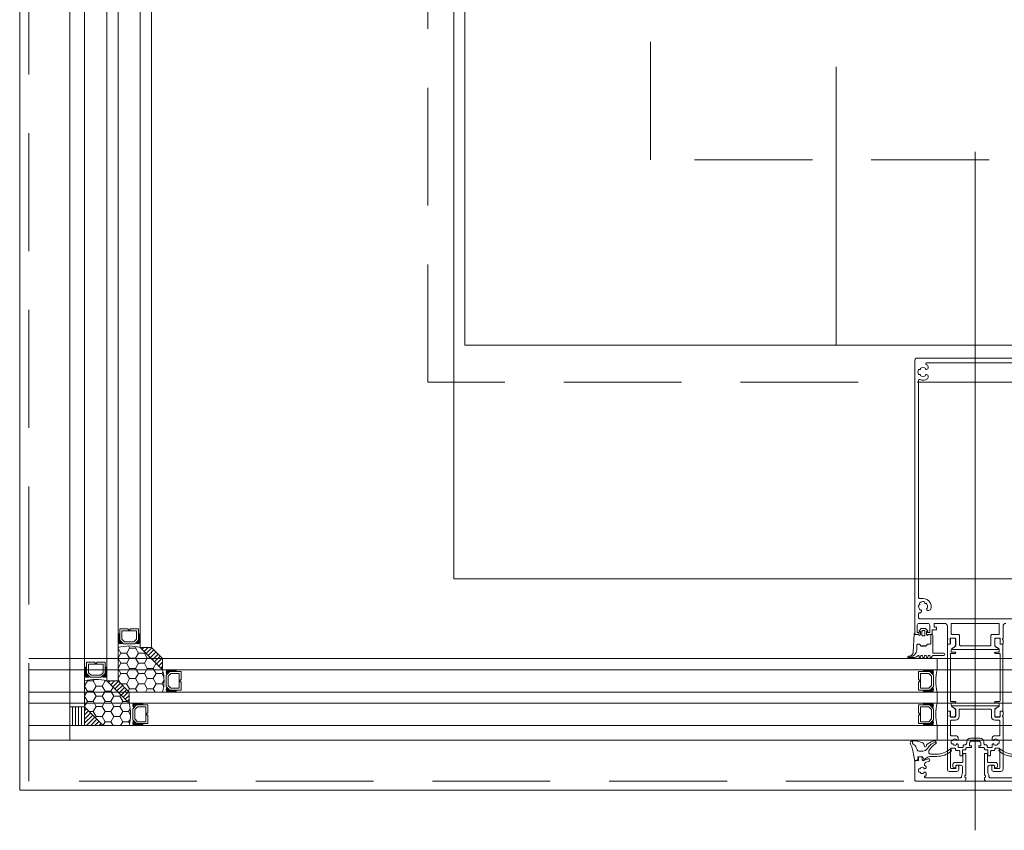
# Model space of a CAD drawing. Header units: millimetres. Extents: x 144573 to 336993, y 74252 to 247042.
# Tile 1 of 256: x 146721 to 147252, y 174594 to 175031. Entities that reach past the tile are written whole.
import ezdxf

# ---------------------------------------------------------------- set-up
doc = ezdxf.new("R2010")
doc.units = ezdxf.units.MM
doc.linetypes.add('CK_Čerchovaná 50', pattern=[6, 3, -1.5, 0, -1.5])
doc.linetypes.add('ČÁRKOVANÁ', pattern=[19.05, 12.7, -6.35])
doc.layers.add('FASÁDA DETAILNÍ', color=255, linetype='Continuous', lineweight=0)
doc.layers.add('TENKA', color=255, linetype='Continuous', lineweight=0)
pattern_1 = [(225, (189137.853, 122695.2166), (1.122532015, -1.122532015), [])]

# ---------------------------------------------------------------- blocks, each defined once
blk = doc.blocks.new('433270')
blk.add_lwpolyline([(1, 0, 0.414364), (0, -1), (0, -1.4, 0.255924), (0.23, -1.83, -0.547723), (0.23, -3.17, 0.255924), (0, -3.6), (0, -14.6, 0.414214), (0.3, -14.9), (1.2, -14.9, 0.414214), (1.7, -14.4), (1.7, -10.3, -0.414214), (2, -10), (6, -10, 0.414248), (7, -9), (7, -7.7, 0.414179), (6.5, -7.2), (5.7, -7.2, 0.414232), (5.4, -7.5), (5.4, -8.2, -0.414198), (5.1, -8.5), (2.8, -8.5, -0.414204), (1.8, -7.5), (1.8, -4.49, -0.147432), (1.97, -3.94, 0.147461), (2.4, -2.5), (2.4, -2.3, -0.414214), (2.9, -1.8), (21.87, -1.8, -0.668178), (22.22, -2.65), (22.16, -2.72, 1), (21.59, -3.29), (21.52, -3.35, 0.198912), (21.38, -3.71), (21.38, -4.05, 0.414214), (22.08, -4.75), (22.38, -4.75, 0.576988), (22.64, -4.3, -0.311246), (24.56, -4.3, 0.576988), (24.82, -4.75), (25.3, -4.75, -0.260065), (25.3, -6.65), (24.82, -6.65, 0.576988), (24.56, -7.1, -0.311246), (22.64, -7.1, 0.576988), (22.38, -6.65), (22.08, -6.65, 0.414214), (21.38, -7.35), (21.38, -7.61, 0.267949), (21.63, -8.04), (21.89, -8.2, -0.637047), (21.73, -10), (19.83, -10.7, 0.315299), (19.5, -11.17), (19.5, -11.49, 0.520567), (20.17, -11.96), (22.83, -10.99, -0.520567), (23.5, -11.46), (23.5, -12.5, 0.414062), (24, -13), (25, -13, 0.414186), (25.5, -12.5), (25.5, -11.5, -0.414182), (26, -11), (27, -11, 0.414214), (27.5, -10.5), (27.5, -0.5, 0.414214), (27, 0), (1, 0)], format="xyb", close=True)
blk = doc.blocks.new('284325')
for points in [[(0.84, -5.23, -0.560316), (0.94, -4.73), (1.94, -4.36, 0.3153), (2.14, -4.08), (2.14, -1.89, 0.451558), (1.8, -1.59), (0.9, -1.7, -0.399586), (0.57, -1.46), (0.3, -0.07, -0.415977), (0.53, 0.29, 0.024107), (6.15, 1.24, 0.076636), (8.99, 2.34, -0.577615), (10.79, 1.3), (10.02, 1.37, 0.283171), (9.08, 0.9, -0.168429), (7.07, -0.74), (5.9, -1.16, 0.315302), (5.24, -2.1), (5.24, -4.21, 0.269719), (6.76, -6.82, -0.194797), (10.18, -11.53, -0.342663), (9.17, -11.17, 0.119207), (5.43, -7.59, 0.578571), (3.63, -8.62), (3.63, -11.77, 0.176415), (6.16, -18.72, -1), (5.24, -19.49, -0.176415), (2.43, -11.77), (2.43, -8.89, 0.208286), (0.84, -5.23)], [(8.95, -6.65), (10.32, -8.78, -0.134555), (10.79, -10.63, -0.339795), (10.19, -11.53, 0.194788), (6.76, -6.81, -0.269736), (5.25, -4.21), (5.25, -2.1, -0.315302), (5.9, -1.17), (7.07, -0.74, 0.168429), (9.09, 0.89, -0.283167), (10.01, 1.36), (10.79, 1.29), (10.79, -0.74, -0.070852), (10.71, -1.3), (9.95, -3.93, -0.241839), (9.08, -4.83), (7.93, -5.22, 0.836024), (8.08, -6.19), (8.11, -6.19, -0.255349), (8.95, -6.65)]]:
    blk.add_lwpolyline(points, format="xyb", close=True)
blk = doc.blocks.new('284336')
for points in [[(-0.7, -9.6), (-10, -9.6, 0.414511), (-10.51, -10.11), (-10.51, -15.51, -1), (-11.69, -15.51), (-11.69, -9.6), (-12.69, -8.95, -0.668884), (-12.6, -8.23), (-11.99, -8.01, 0.766384), (-11.99, -7.21), (-12.6, -6.99, -0.76831), (-12.6, -6.23), (-11.99, -6.01, 0.766384), (-11.99, -5.21), (-12.6, -4.99, -0.76831), (-12.6, -4.23), (-11.99, -4.01, 0.766384), (-11.99, -3.21), (-12.6, -2.99, -0.877523), (-12.5, -2.22), (-12.1, -2.22, 0.698129), (-11.83, -1.5, -0.220231), (-12.89, 0.78), (-12.89, 3.45, -0.157143), (-12.82, 3.68), (-12.69, 3.42, -0.067482), (-12.48, 2.53, 0.393136), (-8.66, -1.02), (-6.1, -1.02, -0.414214), (-5.61, -1.51), (-5.61, -2.22, -0.267949), (-5.85, -2.65), (-6.35, -2.93, 0.267949), (-6.61, -3.38), (-6.61, -5.84, 0.267949), (-6.35, -6.29), (-5.85, -6.57, -0.267949), (-5.61, -7), (-5.61, -8.11, 0.414215), (-5.1, -8.62), (-0.41, -8.62), (-0.41, -9.31, -0.414212), (-0.7, -9.6)], [(-0.41, 0), (-0.41, -2, 0.990243), (-0.4, -3.02), (0.9, -3.02, 0.414214), (1.21, -2.71), (1.21, -2.61, -0.668123), (1.71, -2.4), (2.75, -3.45, -0.199004), (2.89, -3.79), (2.89, -5.43, -0.199038), (2.75, -5.77), (1.71, -6.82, -0.668191), (1.21, -6.61), (1.21, -6.51, 0.414214), (0.9, -6.2), (-0.4, -6.2, 0.990269), (-0.41, -7.22), (-0.41, -8.6), (-5.1, -8.6, -0.414215), (-5.59, -8.11), (-5.59, -7, 0.267949), (-5.84, -6.56), (-6.34, -6.27, -0.267949), (-6.59, -5.84), (-6.59, -3.38, -0.267949), (-6.34, -2.95), (-5.84, -2.66, 0.267949), (-5.59, -2.22), (-5.59, -1.51, 0.414214), (-6.1, -1), (-8.66, -1, -0.393156), (-12.46, 2.53, 0.067572), (-12.67, 3.43), (-12.8, 3.7, -0.637545), (-12.12, 3.53), (-11.92, 2.53, 0.344315), (-10.06, 0.91), (0, 0.38, -0.406913), (0.39, 0), (-0.41, 0)], [(1.7, -4.31, 0.414235), (1.2, -3.81), (-0.7, -3.81, 0.414214), (-1.2, -4.31), (-1.2, -4.91, 0.414214), (-0.7, -5.41), (1.2, -5.41, 0.414235), (1.7, -4.91), (1.7, -4.31)]]:
    blk.add_lwpolyline(points, format="xyb", close=True)

msp = doc.modelspace()

# ---------------------------------------------------------------- hatches: boundary and pattern name
at = {"layer": 'FASÁDA DETAILNÍ'}
h = msp.add_hatch(dxfattribs=at)
h.set_pattern_fill('HONEY', color=256, angle=180)
h.set_pattern_definition([(180, (189155.8536, 122677.2166), (-4.7625, -2.74963), [3.175, -6.35]), (300, (189155.8536, 122677.2166), (4.76249943, -2.74963099), [3.175, -6.35]), (240, (189155.8536, 122677.2166), (-5.7e-07, -5.49926099), [-6.35, 3.175])])
edge = h.paths.add_edge_path()
edge.add_line((146780.479, 174668.259), (146774.479, 174674.259))
edge.add_line((146774.479, 174674.259), (146774.479, 174674.259))
edge.add_line((146774.479, 174674.259), (146774.479, 174692.259))
edge.add_arc((146780.479, 174670.367), 22.699, 74.67272, 105.32718, ccw=False)
edge.add_line((146786.479, 174692.259), (146798.479, 174680.259))
edge.add_arc((146776.588, 174674.259), 22.699, -15.32722, 15.32722, ccw=False)
edge.add_line((146798.479, 174668.259), (146780.479, 174668.259))
h = msp.add_hatch(dxfattribs=at)
h.set_pattern_fill('ANSI31', color=256, scale=0.5, angle=180)
h.set_pattern_definition([(225, (189155.8536, 122677.2166), (1.122532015, -1.122532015), [])])
h.paths.add_polyline_path([(146786.479, 174692.259), (146792.479, 174692.259), (146798.479, 174686.259), (146798.479, 174680.259)])
h = msp.add_hatch(dxfattribs=at)
h.set_pattern_fill('HONEY', color=256, angle=180)
h.set_pattern_definition([(180, (189137.853, 122695.2166), (-4.7625, -2.74963), [3.175, -6.35]), (300, (189137.853, 122695.2166), (4.76249943, -2.74963099), [3.175, -6.35]), (240, (189137.853, 122695.2166), (-5.7e-07, -5.49926099), [-6.35, 3.175])])
edge = h.paths.add_edge_path()
edge.add_line((146766.479, 174650.259), (146756.479, 174660.259))
edge.add_line((146756.479, 174660.259), (146756.479, 174660.259))
edge.add_line((146756.479, 174660.259), (146756.479, 174674.259))
edge.add_arc((146762.479, 174652.367), 22.699, 74.67272, 105.32718, ccw=False)
edge.add_line((146768.479, 174674.259), (146780.479, 174662.259))
edge.add_arc((146758.587, 174656.259), 22.699, -15.32722, 15.32722, ccw=False)
edge.add_line((146780.479, 174650.259), (146766.479, 174650.259))
h = msp.add_hatch(dxfattribs=at)
h.set_pattern_fill('ANSI31', color=256, scale=0.5, angle=180)
h.set_pattern_definition(pattern_1)
h.paths.add_polyline_path([(146768.479, 174674.259), (146774.479, 174674.259), (146780.479, 174668.259), (146780.479, 174662.259)])
h = msp.add_hatch(dxfattribs=at)
h.set_pattern_fill('ANSI31', color=256, scale=0.5, angle=225)
h.set_pattern_definition([(270, (189137.853, 122695.2166), (1.5875, -5e-16), [])])
h.paths.add_polyline_path([(146748.479, 174660.259), (146756.479, 174660.259), (146756.479, 174650.259), (146748.479, 174650.259)])
h = msp.add_hatch(dxfattribs=at)
h.set_pattern_fill('ANSI31', color=256, scale=0.5, angle=180)
h.set_pattern_definition(pattern_1)
h.paths.add_polyline_path([(146756.479, 174660.259), (146756.479, 174660.259), (146766.479, 174650.259), (146756.479, 174650.259)])

# ---------------------------------------------------------------- linework, layer by layer
for p, q in [((146748.479, 176609.759), (146748.479, 174660.259)), ((146756.479, 174650.259), (146756.479, 176609.759)), ((146768.479, 176609.759), (146768.479, 174674.259)), ((146774.479, 174674.259), (146774.479, 176609.759)), ((146786.479, 176609.759), (146786.479, 174692.259)), ((146792.479, 174692.259), (146792.479, 176609.759)), ((147236.48, 174959.529), (147236.48, 174593.691)), ((146792.479, 174692.259), (146786.479, 174692.259)), ((146798.479, 174680.259), (146786.479, 174692.259)), ((146798.479, 174686.259), (146792.479, 174692.259)), ((151868.479, 174686.259), (146726.48, 174686.259)), ((146798.479, 174686.259), (147215.98, 174686.259)), ((146798.479, 174686.259), (146798.479, 174680.259)), ((147215.98, 174680.259), (147215.98, 174686.259)), ((146726.48, 174680.259), (151881.518, 174680.259)), ((147215.98, 174680.259), (146798.479, 174680.259)), ((146756.479, 174674.259), (146756.479, 174650.259)), ((146774.479, 174674.259), (146768.479, 174674.259)), ((146780.479, 174662.259), (146768.479, 174674.259)), ((146780.479, 174668.259), (146774.479, 174674.259)), ((151881.518, 174668.259), (146726.48, 174668.259)), ((147215.98, 174668.259), (146780.479, 174668.259)), ((146780.479, 174668.259), (146780.479, 174662.259)), ((147215.98, 174662.259), (147215.98, 174668.259)), ((146726.48, 174662.259), (151881.518, 174662.259)), ((146756.479, 174660.259), (146748.479, 174660.259)), ((146748.479, 174650.259), (146748.479, 174660.259)), ((146766.479, 174650.259), (146756.479, 174660.259)), ((146780.479, 174662.259), (147215.98, 174662.259)), ((151881.518, 174650.259), (146726.48, 174650.259)), ((147215.98, 174650.259), (146748.479, 174650.259)), ((146748.479, 174650.259), (146748.479, 174642.259)), ((147215.98, 174642.259), (147215.98, 174650.259)), ((146726.48, 174642.259), (151868.48, 174642.259)), ((146748.479, 174642.259), (147215.98, 174642.259))]:
    msp.add_line(p, q, dxfattribs=at)
for points in [[(173301.48, 174615.259), (146721.48, 174615.259), (146721.48, 198295.259), (173301.48, 198295.259)], [(173061.48, 174855.259), (146961.48, 174855.259), (146961.48, 198055.259), (173061.48, 198055.259)], [(146785.479, 174702.259), (146785.479, 174696.259), (146783.479, 174694.259), (146777.479, 174694.259), (146775.479, 174696.259), (146775.479, 174702.259), (146779.979, 174702.259), (146779.979, 174701.759), (146780.979, 174701.759), (146780.979, 174702.259)], [(146776.479, 174701.259), (146784.479, 174701.259), (146784.479, 174696.673), (146783.065, 174695.259), (146778.032, 174695.259), (146776.479, 174696.673)], [(146767.479, 174684.259), (146767.479, 174678.259), (146765.479, 174676.259), (146759.479, 174676.259), (146757.479, 174678.259), (146757.479, 174684.259), (146761.979, 174684.259), (146761.979, 174683.759), (146762.979, 174683.759), (146762.979, 174684.259)], [(146758.479, 174683.259), (146766.479, 174683.259), (146766.479, 174678.673), (146765.064, 174677.259), (146760.032, 174677.259), (146758.479, 174678.673)], [(146808.479, 174679.259), (146802.479, 174679.259), (146800.479, 174677.259), (146800.479, 174671.259), (146802.479, 174669.259), (146808.479, 174669.259), (146808.479, 174673.759), (146807.979, 174673.759), (146807.979, 174674.759), (146808.479, 174674.759)], [(146807.479, 174670.259), (146807.479, 174678.259), (146802.894, 174678.259), (146801.479, 174676.844), (146801.479, 174671.811), (146802.894, 174670.259)], [(147205.98, 174679.259), (147211.98, 174679.259), (147213.98, 174677.259), (147213.98, 174671.259), (147211.98, 174669.259), (147205.98, 174669.259), (147205.98, 174673.759), (147206.48, 174673.759), (147206.48, 174674.759), (147205.98, 174674.759)], [(147206.98, 174670.259), (147206.98, 174678.259), (147211.566, 174678.259), (147212.98, 174676.844), (147212.98, 174671.811), (147211.566, 174670.259)], [(146790.479, 174661.259), (146784.479, 174661.259), (146782.479, 174659.259), (146782.479, 174653.259), (146784.479, 174651.259), (146790.479, 174651.259), (146790.479, 174655.759), (146789.979, 174655.759), (146789.979, 174656.759), (146790.479, 174656.759)], [(146789.479, 174652.259), (146789.479, 174660.259), (146784.893, 174660.259), (146783.479, 174658.844), (146783.479, 174653.811), (146784.893, 174652.259)], [(147205.98, 174661.259), (147211.98, 174661.259), (147213.98, 174659.259), (147213.98, 174653.259), (147211.98, 174651.259), (147205.98, 174651.259), (147205.98, 174655.759), (147206.48, 174655.759), (147206.48, 174656.759), (147205.98, 174656.759)], [(147206.98, 174652.259), (147206.98, 174660.259), (147211.566, 174660.259), (147212.98, 174658.844), (147212.98, 174653.811), (147211.566, 174652.259)]]:
    msp.add_lwpolyline(points, close=True, dxfattribs=at)
at = {"layer": 'FASÁDA DETAILNÍ', "linetype": 'ČÁRKOVANÁ', "ltscale": 5}
for points in [[(173296.48, 174620.259), (146726.48, 174620.259), (146726.48, 198290.259), (173296.48, 198290.259)], [(173081.48, 174835.259), (146941.48, 174835.259), (146941.48, 198075.259), (173081.48, 198075.259)], [(172961.48, 174955.259), (147061.48, 174955.259), (147061.48, 197955.259), (172961.48, 197955.259)]]:
    msp.add_lwpolyline(points, close=True, dxfattribs=at)
at = {"layer": 'FASÁDA DETAILNÍ'}
msp.add_lwpolyline([(147774.98, 174729.259), (146955.48, 174729.259), (146955.48, 176598.759)], dxfattribs=at)
for points in [[(147252.981, 174705.259, 0.4142136), (147251.481, 174703.759), (147251.481, 174697.26, 0.3381793), (147251.28, 174696.985), (147251.28, 174696.532, 0.3381812), (147251.48, 174696.259), (147251.48, 174694.379, -0.4142136), (147251.18, 174694.079), (147250.2, 174694.079, -0.4142136), (147249.9, 174694.379), (147249.9, 174697.059, 0.4142136), (147249.7, 174697.259), (147247.48, 174697.259, 0.4142136), (147246.98, 174696.759), (147246.98, 174692.901), (147248.829, 174691.834, -0.2679492), (147248.979, 174691.574), (147248.979, 174691.559, -0.4142136), (147248.679, 174691.259), (147224.281, 174691.259, -0.4142136), (147223.981, 174691.559), (147223.981, 174691.574, -0.2679492), (147224.131, 174691.834), (147225.98, 174692.901), (147225.98, 174696.759, 0.4142136), (147225.48, 174697.259), (147223.26, 174697.259, 0.4142136), (147223.06, 174697.059), (147223.06, 174694.379, -0.4142136), (147222.76, 174694.079), (147221.78, 174694.079, -0.4142136), (147221.48, 174694.379), (147221.48, 174696.259, 0.3381812), (147221.68, 174696.532), (147221.68, 174696.985, 0.3381793), (147221.479, 174697.26), (147221.479, 174703.759, 0.4142136), (147219.979, 174705.259), (147214.88, 174705.259, 0.4142136), (147214.38, 174704.759), (147214.38, 174703.159), (147215.58, 174703.159), (147215.58, 174701.859), (147213.78, 174701.859, 0.4142136), (147213.28, 174701.359), (147213.28, 174699.759, -0.4142136), (147212.78, 174699.259), (147210.78, 174699.259, -0.4142012), (147210.28, 174699.759), (147210.28, 174700.259), (147211.48, 174700.259, 0.4142136), (147211.98, 174700.759), (147211.98, 174704.259, 0.4142242), (147210.98, 174705.259), (147206.28, 174705.259, 0.4142029), (147205.28, 174704.259), (147205.28, 174700.259), (147206.28, 174700.259), (147206.28, 174699.759, -0.4142197), (147205.78, 174699.259), (147204.48, 174699.259, -0.4142136), (147203.98, 174699.759), (147203.98, 174847.259, -0.4142136), (147204.98, 174848.259), (147267.98, 174848.259, -0.4142136)], [(147262.659, 174845.767), (147210.301, 174845.767, 0.8147642), (147210.103, 174844.808, -0.0377754), (147210.691, 174844.5, -0.2587772), (147211.162, 174843.652), (147211.162, 174843.167, -0.4142136), (147210.162, 174842.167), (147210.056, 174842.167, -0.6451801), (147209.831, 174842.665, 0.3417321), (147206.893, 174842.665, -0.6451801), (147206.668, 174842.167), (147206.3, 174842.167, 0.2982166), (147205.842, 174841.867, 0.2087122), (147205.842, 174839.667, 0.2982166), (147206.3, 174839.367), (147206.668, 174839.367, -0.6451801), (147206.893, 174838.869, 0.3417321), (147209.831, 174838.869, -0.6451801), (147210.056, 174839.367), (147210.162, 174839.367, -0.4142136), (147211.162, 174838.367), (147211.162, 174837.883, -0.2587772), (147210.691, 174837.035, -0.2426278), (147206.672, 174836.705, 0.5349955), (147205.98, 174836.243), (147205.98, 174719.159, 0.4142136), (147206.48, 174718.659), (147208.398, 174718.659, -0.5038539), (147212.607, 174712.975, -0.2587772), (147211.909, 174712.301), (147211.441, 174712.176, -0.4142136), (147210.216, 174712.883), (147210.189, 174712.985, -0.6451801), (147210.612, 174713.332, 0.3417321), (147209.851, 174716.169, -0.6451801), (147209.312, 174716.258), (147209.217, 174716.614, 0.2982166), (147208.808, 174716.979, 0.2087122), (147206.683, 174716.409, 0.2982166), (147206.512, 174715.889), (147206.607, 174715.533, -0.6451801), (147206.185, 174715.187, 0.3417321), (147206.945, 174712.349, -0.6451801), (147207.484, 174712.261), (147207.512, 174712.158, -0.4723795), (147206.613, 174710.902), (147206.48, 174710.902, 0.4142136), (147205.977, 174710.409), (147205.977, 174708.259, 0.4142136), (147206.477, 174707.759), (147266.48, 174707.759, 0.4142136)]]:
    msp.add_lwpolyline(points, format="xyb", dxfattribs=at)
for points in [[(147244.98, 174698.754, -0.4142136), (147245.48, 174699.254), (147248.98, 174699.254, 0.4142136), (147249.48, 174699.754), (147249.48, 174704.759, 0.4142136), (147248.98, 174705.259), (147223.98, 174705.259, 0.4142136), (147223.48, 174704.759), (147223.48, 174699.754, 0.4142136), (147223.98, 174699.254), (147227.48, 174699.254, -0.4142136), (147227.98, 174698.754), (147227.98, 174693.719, 0.4142136), (147228.48, 174693.219), (147244.48, 174693.219, 0.4142136), (147244.98, 174693.719), (147244.98, 174698.754)], [(147225.602, 174688.932), (147223.402, 174688.932, 0.4142126), (147223.102, 174688.632), (147223.102, 174663.432, 0.4142126), (147223.402, 174663.132), (147225.602, 174663.132, -1), (147225.602, 174662.332), (147223.792, 174662.332, 0.4142136), (147223.492, 174662.032), (147223.492, 174661.137, 0.2679501), (147223.992, 174660.271), (147224.95, 174659.718, -0.2679492), (147225.95, 174657.986), (147225.95, 174655.588, -0.4142136), (147225.15, 174654.788), (147223.58, 174654.788, -0.4142136), (147223.11, 174655.258), (147223.11, 174657.659, 0.4142136), (147222.78, 174657.989), (147221.802, 174657.989, -0.4142139), (147221.502, 174658.289), (147221.502, 174693.748, -0.4142139), (147221.802, 174694.048), (147222.78, 174694.048, 0.4142136), (147223.11, 174694.378), (147223.11, 174696.779, -0.4142136), (147223.58, 174697.249), (147225.149, 174697.249, -0.4142136), (147225.949, 174696.449), (147225.949, 174694.051, -0.2679492), (147224.949, 174692.319), (147223.992, 174691.766, 0.2744855), (147223.492, 174690.927), (147223.492, 174690.032, 0.4142136), (147223.792, 174689.732), (147225.602, 174689.732, -1), (147225.602, 174688.932)], [(147249.858, 174688.632), (147249.858, 174663.432, -0.4142126), (147249.558, 174663.132), (147247.358, 174663.132, 1), (147247.358, 174662.332), (147249.168, 174662.332, -0.4142136), (147249.468, 174662.032), (147249.468, 174661.137, -0.2679501), (147248.968, 174660.271), (147248.01, 174659.718, 0.2679492), (147247.01, 174657.986), (147247.01, 174655.588, 0.4142136), (147247.81, 174654.788), (147249.38, 174654.788, 0.4142136), (147249.85, 174655.258), (147249.85, 174657.659, -0.4142136), (147250.18, 174657.989), (147251.158, 174657.989, 0.4142139), (147251.458, 174658.289), (147251.458, 174693.748, 0.4142139), (147251.158, 174694.048), (147250.18, 174694.048, -0.4142136), (147249.85, 174694.378), (147249.85, 174696.779, 0.4142136), (147249.38, 174697.249), (147247.811, 174697.249, 0.4142136), (147247.011, 174696.449), (147247.011, 174694.051, 0.2679492), (147248.011, 174692.319), (147248.968, 174691.766, -0.2744855), (147249.468, 174690.927), (147249.468, 174690.032, -0.4142136), (147249.168, 174689.732), (147247.358, 174689.732, 1), (147247.358, 174688.932), (147249.558, 174688.932, -0.4142126), (147249.858, 174688.632)], [(147251.48, 174626.459, -0.4142136), (147250.48, 174625.459), (147246.38, 174625.459, -0.4142136), (147245.38, 174626.459), (147245.38, 174628.259, -0.4142136), (147245.88, 174628.759), (147246.38, 174628.759, -0.4142136), (147246.88, 174628.259), (147246.88, 174627.459, 0.414219), (147247.38, 174626.959), (147249.28, 174626.959, 0.4142063), (147249.78, 174627.459), (147249.78, 174637.459, 0.4142136), (147249.28, 174637.959), (147247.58, 174637.959, 0.4142136), (147247.08, 174637.459), (147247.08, 174637.259, -0.4142136), (147246.58, 174636.759), (147245.28, 174636.759, 0.4142136), (147244.78, 174636.259), (147244.78, 174634.359, -0.4142136), (147244.28, 174633.859), (147243.28, 174633.859), (147243.28, 174636.859, 0.4142136), (147242.98, 174637.159), (147241.781, 174637.159, -0.4139712), (147241.481, 174637.458), (147241.481, 174637.759, 0.4142136), (147240.981, 174638.259), (147238.98, 174638.259, -0.4142136), (147238.48, 174638.759), (147238.48, 174639.259), (147239.48, 174639.259), (147239.48, 174640.759, 0.4142766), (147238.48, 174641.759), (147234.48, 174641.759, 0.4142766), (147233.48, 174640.759), (147233.48, 174639.259), (147234.48, 174639.259), (147234.48, 174638.759, -0.4142136), (147233.98, 174638.259), (147231.979, 174638.259, 0.4142136), (147231.479, 174637.759), (147231.479, 174637.458, -0.4139712), (147231.179, 174637.159), (147229.98, 174637.159, 0.4142136), (147229.68, 174636.859), (147229.68, 174633.859), (147228.68, 174633.859, -0.4142136), (147228.18, 174634.359), (147228.18, 174636.259, 0.4142136), (147227.68, 174636.759), (147226.38, 174636.759, -0.4142136), (147225.88, 174637.259), (147225.88, 174637.459, 0.4142136), (147225.38, 174637.959), (147223.68, 174637.959, 0.4142136), (147223.18, 174637.459), (147223.18, 174627.459, 0.4142063), (147223.68, 174626.959), (147225.58, 174626.959, 0.414219), (147226.08, 174627.459), (147226.08, 174628.259, -0.4142136), (147226.58, 174628.759), (147227.08, 174628.759, -0.4142136), (147227.58, 174628.259), (147227.58, 174626.459, -0.4142136), (147226.58, 174625.459), (147222.48, 174625.459, -0.4142136), (147221.48, 174626.459), (147221.48, 174654.759, 0.3382125), (147221.68, 174655.032), (147221.68, 174655.485, 0.3381812), (147221.48, 174655.759), (147221.48, 174657.639, -0.4142136), (147221.78, 174657.939), (147222.76, 174657.939, -0.4142136), (147223.06, 174657.639), (147223.06, 174654.959, 0.4142136), (147223.26, 174654.759), (147225.48, 174654.759, 0.4142137), (147225.98, 174655.259), (147225.98, 174659.159), (147224.121, 174660.232, -0.767327), (147224.262, 174660.759), (147248.698, 174660.759, -0.767327), (147248.839, 174660.232), (147246.98, 174659.159), (147246.98, 174655.259, 0.4142137), (147247.48, 174654.759), (147249.7, 174654.759, 0.4142136), (147249.9, 174654.959), (147249.9, 174657.639, -0.4142136), (147250.2, 174657.939), (147251.18, 174657.939, -0.4142136), (147251.48, 174657.639), (147251.48, 174655.759, 0.3381812), (147251.28, 174655.485), (147251.28, 174655.032, 0.3382125), (147251.48, 174654.759), (147251.48, 174626.459)], [(147247.18, 174653.059, -0.417268), (147245.18, 174655.029), (147245.18, 174658.459, 0.4142136), (147244.68, 174658.959), (147228.28, 174658.959, 0.4142136), (147227.78, 174658.459), (147227.78, 174655.029, -0.417268), (147225.78, 174653.059), (147223.68, 174653.059, 0.4142136), (147223.18, 174652.559), (147223.18, 174645.159, 0.4142136), (147223.68, 174644.659), (147225.88, 174644.659, -0.4142136), (147227.38, 174643.159), (147227.38, 174642.8, -0.4142136), (147226.78, 174642.2), (147226.705, 174642.2, -0.5769884), (147226.445, 174642.65, 0.3112459), (147224.515, 174642.65, -0.5769884), (147224.255, 174642.2), (147223.777, 174642.2, 0.2600646), (147223.777, 174640.3), (147224.255, 174640.3, -0.5769884), (147224.515, 174639.851, 0.3112459), (147226.445, 174639.851, -0.5769884), (147226.705, 174640.3), (147226.78, 174640.3, -0.4142136), (147227.38, 174639.7), (147227.38, 174638.759, 0.4142136), (147227.88, 174638.259), (147229.48, 174638.259, 0.4142136), (147229.98, 174638.759), (147229.98, 174639.259, -0.4142136), (147230.48, 174639.759), (147230.88, 174639.759, 0.4142129), (147231.88, 174640.759), (147231.88, 174641.359, -0.4142129), (147233.88, 174643.359), (147239.08, 174643.359, -0.4142129), (147241.08, 174641.359), (147241.08, 174640.759, 0.4142129), (147242.08, 174639.759), (147242.48, 174639.759, -0.4142136), (147242.98, 174639.259), (147242.98, 174638.759, 0.4142136), (147243.48, 174638.259), (147245.08, 174638.259, 0.4142136), (147245.58, 174638.759), (147245.58, 174639.7, -0.4142136), (147246.18, 174640.3), (147246.255, 174640.3, -0.5769884), (147246.515, 174639.851, 0.3112459), (147248.445, 174639.851, -0.5769884), (147248.705, 174640.3), (147249.183, 174640.3, 0.2600646), (147249.183, 174642.2), (147248.705, 174642.2, -0.5769884), (147248.445, 174642.65, 0.3112459), (147246.515, 174642.65, -0.5769884), (147246.255, 174642.2), (147246.18, 174642.2, -0.4142136), (147245.58, 174642.8), (147245.58, 174643.159, -0.4142136), (147247.08, 174644.659), (147249.28, 174644.659, 0.4142136), (147249.78, 174645.159), (147249.78, 174652.559, 0.4142136), (147249.28, 174653.059), (147247.18, 174653.059)]]:
    msp.add_lwpolyline(points, format="xyb", close=True, dxfattribs=at)
for centre, radius, start, end in [((146774.979, 174700.122), 0.596, 213.03656, 326.96344), ((146774.979, 174699.829), 0.596, 213.03656, 326.96344), ((146774.979, 174699.537), 0.596, 213.03656, 326.96344), ((146774.979, 174699.244), 0.596, 213.03656, 326.96344), ((146774.979, 174698.952), 0.596, 213.03656, 326.96344), ((146774.979, 174698.659), 0.596, 213.03656, 326.96344), ((146774.979, 174698.367), 0.596, 213.03656, 326.96344), ((146774.979, 174698.074), 0.596, 213.03656, 326.96344), ((146774.979, 174697.782), 0.596, 213.03656, 326.96344), ((146774.979, 174697.489), 0.596, 213.03656, 326.96344), ((146774.979, 174697.197), 0.596, 213.03656, 326.96344), ((146785.979, 174700.122), 0.596, 213.03656, 326.96344), ((146785.979, 174699.829), 0.596, 213.03656, 326.96344), ((146785.979, 174699.537), 0.596, 213.03656, 326.96344), ((146785.979, 174699.244), 0.596, 213.03656, 326.96344), ((146785.979, 174698.952), 0.596, 213.03656, 326.96344), ((146785.979, 174698.659), 0.596, 213.03656, 326.96344), ((146785.979, 174698.367), 0.596, 213.03656, 326.96344), ((146785.979, 174698.074), 0.596, 213.03656, 326.96344), ((146785.979, 174697.782), 0.596, 213.03656, 326.96344), ((146785.979, 174697.489), 0.596, 213.03656, 326.96344), ((146785.979, 174697.197), 0.596, 213.03656, 326.96344), ((146774.979, 174696.904), 0.596, 213.03656, 326.96344), ((146774.979, 174696.612), 0.596, 213.03656, 326.96344), ((146775.117, 174696.599), 0.879, 223.50356, 316.00509), ((146775.265, 174696.69), 1.263, 231.50044, 308.03437), ((146775.404, 174696.85), 1.712, 237.31435, 302.70505), ((146775.548, 174697.094), 2.248, 241.59719, 298.47266), ((146775.717, 174697.443), 2.897, 244.70485, 294.69333), ((146775.831, 174697.81), 3.546, 247.59095, 292.70618), ((146780.479, 174670.368), 22.699, 74.67278, 105.32722), ((146785.127, 174697.81), 3.546, 247.29382, 292.40905), ((146785.241, 174697.443), 2.897, 245.30667, 295.29515), ((146785.41, 174697.094), 2.248, 241.52734, 298.40281), ((146785.554, 174696.85), 1.712, 237.29495, 302.68565), ((146785.693, 174696.69), 1.263, 231.96563, 308.49956), ((146785.841, 174696.599), 0.879, 223.99491, 316.49644), ((146785.979, 174696.904), 0.596, 213.03656, 326.96344), ((146785.979, 174696.612), 0.596, 213.03656, 326.96344), ((146756.979, 174682.121), 0.596, 213.03656, 326.96344), ((146756.979, 174681.829), 0.596, 213.03656, 326.96344), ((146756.979, 174681.536), 0.596, 213.03656, 326.96344), ((146756.979, 174681.244), 0.596, 213.03656, 326.96344), ((146767.979, 174682.121), 0.596, 213.03656, 326.96344), ((146767.979, 174681.829), 0.596, 213.03656, 326.96344), ((146767.979, 174681.536), 0.596, 213.03656, 326.96344), ((146767.979, 174681.244), 0.596, 213.03656, 326.96344), ((146756.979, 174680.951), 0.596, 213.03656, 326.96344), ((146756.979, 174680.659), 0.596, 213.03656, 326.96344), ((146756.979, 174680.366), 0.596, 213.03656, 326.96344), ((146756.979, 174680.074), 0.596, 213.03656, 326.96344), ((146756.979, 174679.781), 0.596, 213.03656, 326.96344), ((146756.979, 174679.489), 0.596, 213.03656, 326.96344), ((146756.979, 174679.196), 0.596, 213.03656, 326.96344), ((146756.979, 174678.904), 0.596, 213.03656, 326.96344), ((146756.979, 174678.611), 0.596, 213.03656, 326.96344), ((146757.116, 174678.599), 0.879, 223.50356, 316.00509), ((146757.265, 174678.689), 1.263, 231.50044, 308.03437), ((146757.403, 174678.85), 1.712, 237.31435, 302.70505), ((146757.548, 174679.094), 2.248, 241.59719, 298.47266), ((146757.716, 174679.443), 2.897, 244.70485, 294.69333), ((146757.83, 174679.809), 3.546, 247.59095, 292.70618), ((146767.127, 174679.809), 3.546, 247.29382, 292.40905), ((146767.241, 174679.443), 2.897, 245.30667, 295.29515), ((146767.409, 174679.094), 2.248, 241.52734, 298.40281), ((146767.554, 174678.85), 1.712, 237.29495, 302.68565), ((146767.693, 174678.689), 1.263, 231.96563, 308.49956), ((146767.841, 174678.599), 0.879, 223.99491, 316.49644), ((146767.979, 174680.951), 0.596, 213.03656, 326.96344), ((146767.979, 174680.659), 0.596, 213.03656, 326.96344), ((146767.979, 174680.366), 0.596, 213.03656, 326.96344), ((146767.979, 174680.074), 0.596, 213.03656, 326.96344), ((146767.979, 174679.781), 0.596, 213.03656, 326.96344), ((146767.979, 174679.489), 0.596, 213.03656, 326.96344), ((146767.979, 174679.196), 0.596, 213.03656, 326.96344), ((146767.979, 174678.904), 0.596, 213.03656, 326.96344), ((146767.979, 174678.611), 0.596, 213.03656, 326.96344), ((146776.588, 174674.259), 22.699, 344.67278, 15.32722), ((146804.03, 174678.907), 3.546, 157.59095, 202.70618), ((146803.663, 174679.021), 2.897, 154.70485, 204.69333), ((146803.314, 174679.189), 2.248, 151.59719, 208.47266), ((146803.07, 174679.334), 1.712, 147.31435, 212.70505), ((146802.91, 174679.473), 1.263, 141.50044, 218.03437), ((146802.82, 174679.621), 0.879, 133.50356, 226.00509), ((146802.832, 174679.759), 0.596, 123.03656, 236.96344), ((146803.125, 174679.759), 0.596, 123.03656, 236.96344), ((146803.417, 174679.759), 0.596, 123.03656, 236.96344), ((146803.71, 174679.759), 0.596, 123.03656, 236.96344), ((146804.002, 174679.759), 0.596, 123.03656, 236.96344), ((146804.295, 174679.759), 0.596, 123.03656, 236.96344), ((146804.587, 174679.759), 0.596, 123.03656, 236.96344), ((146804.88, 174679.759), 0.596, 123.03656, 236.96344), ((146805.172, 174679.759), 0.596, 123.03656, 236.96344), ((146805.465, 174679.759), 0.596, 123.03656, 236.96344), ((146805.757, 174679.759), 0.596, 123.03656, 236.96344), ((146806.05, 174679.759), 0.596, 123.03656, 236.96344), ((146806.342, 174679.759), 0.596, 123.03656, 236.96344), ((147208.117, 174679.759), 0.596, 303.03656, 56.96344), ((147208.41, 174679.759), 0.596, 303.03656, 56.96344), ((147208.702, 174679.759), 0.596, 303.03656, 56.96344), ((147208.995, 174679.759), 0.596, 303.03656, 56.96344), ((147209.287, 174679.759), 0.596, 303.03656, 56.96344), ((147209.58, 174679.759), 0.596, 303.03656, 56.96344), ((147209.872, 174679.759), 0.596, 303.03656, 56.96344), ((147210.165, 174679.759), 0.596, 303.03656, 56.96344), ((147210.457, 174679.759), 0.596, 303.03656, 56.96344), ((147210.75, 174679.759), 0.596, 303.03656, 56.96344), ((147211.042, 174679.759), 0.596, 303.03656, 56.96344), ((147211.335, 174679.759), 0.596, 303.03656, 56.96344), ((147211.627, 174679.759), 0.596, 303.03656, 56.96344), ((147211.64, 174679.621), 0.879, 313.99491, 46.49644), ((147211.549, 174679.473), 1.263, 321.96563, 38.49956), ((147211.389, 174679.334), 1.712, 327.29495, 32.68565), ((147211.145, 174679.189), 2.248, 331.52734, 28.40281), ((147210.796, 174679.021), 2.897, 335.30667, 25.29515), ((147210.429, 174678.907), 3.546, 337.29382, 22.40905), ((147237.871, 174674.259), 22.699, 164.67278, 195.32722), ((146762.479, 174652.367), 22.699, 74.67278, 105.32722), ((146804.03, 174669.61), 3.546, 157.29382, 202.40905), ((146803.663, 174669.496), 2.897, 155.30667, 205.29515), ((146803.314, 174669.328), 2.248, 151.52734, 208.40281), ((147211.145, 174669.328), 2.248, 331.59719, 28.47266), ((147210.796, 174669.496), 2.897, 334.70485, 24.69333), ((147210.429, 174669.61), 3.546, 337.59095, 22.70618), ((146803.07, 174669.183), 1.712, 147.29495, 212.68565), ((146802.91, 174669.045), 1.263, 141.96563, 218.49956), ((146802.82, 174668.896), 0.879, 133.99491, 226.49644), ((146802.832, 174668.759), 0.596, 123.03656, 236.96344), ((146803.125, 174668.759), 0.596, 123.03656, 236.96344), ((146803.417, 174668.759), 0.596, 123.03656, 236.96344), ((146803.71, 174668.759), 0.596, 123.03656, 236.96344), ((146804.002, 174668.759), 0.596, 123.03656, 236.96344), ((146804.295, 174668.759), 0.596, 123.03656, 236.96344), ((146804.587, 174668.759), 0.596, 123.03656, 236.96344), ((146804.88, 174668.759), 0.596, 123.03656, 236.96344), ((146805.172, 174668.759), 0.596, 123.03656, 236.96344), ((146805.465, 174668.759), 0.596, 123.03656, 236.96344), ((146805.757, 174668.759), 0.596, 123.03656, 236.96344), ((146806.05, 174668.759), 0.596, 123.03656, 236.96344), ((146806.342, 174668.759), 0.596, 123.03656, 236.96344), ((147208.117, 174668.759), 0.596, 303.03656, 56.96344), ((147208.41, 174668.759), 0.596, 303.03656, 56.96344), ((147208.702, 174668.759), 0.596, 303.03656, 56.96344), ((147208.995, 174668.759), 0.596, 303.03656, 56.96344), ((147209.287, 174668.759), 0.596, 303.03656, 56.96344), ((147209.58, 174668.759), 0.596, 303.03656, 56.96344), ((147209.872, 174668.759), 0.596, 303.03656, 56.96344), ((147210.165, 174668.759), 0.596, 303.03656, 56.96344), ((147210.457, 174668.759), 0.596, 303.03656, 56.96344), ((147210.75, 174668.759), 0.596, 303.03656, 56.96344), ((147211.042, 174668.759), 0.596, 303.03656, 56.96344), ((147211.335, 174668.759), 0.596, 303.03656, 56.96344), ((147211.627, 174668.759), 0.596, 303.03656, 56.96344), ((147211.64, 174668.896), 0.879, 313.50356, 46.00509), ((147211.549, 174669.045), 1.263, 321.50044, 38.03437), ((147211.389, 174669.183), 1.712, 327.31435, 32.70505), ((146758.587, 174656.259), 22.699, 344.67278, 15.32722), ((146786.029, 174660.907), 3.546, 157.59095, 202.70618), ((146785.663, 174661.021), 2.897, 154.70485, 204.69333), ((146785.314, 174661.189), 2.248, 151.59719, 208.47266), ((146785.07, 174661.334), 1.712, 147.31435, 212.70505), ((146784.909, 174661.473), 1.263, 141.50044, 218.03437), ((146784.819, 174661.621), 0.879, 133.50356, 226.00509), ((146784.831, 174661.759), 0.596, 123.03656, 236.96344), ((146785.124, 174661.759), 0.596, 123.03656, 236.96344), ((146785.416, 174661.759), 0.596, 123.03656, 236.96344), ((146785.709, 174661.759), 0.596, 123.03656, 236.96344), ((146786.001, 174661.759), 0.596, 123.03656, 236.96344), ((146786.294, 174661.759), 0.596, 123.03656, 236.96344), ((146786.586, 174661.759), 0.596, 123.03656, 236.96344), ((146786.879, 174661.759), 0.596, 123.03656, 236.96344), ((146787.171, 174661.759), 0.596, 123.03656, 236.96344), ((146787.464, 174661.759), 0.596, 123.03656, 236.96344), ((146787.756, 174661.759), 0.596, 123.03656, 236.96344), ((146788.049, 174661.759), 0.596, 123.03656, 236.96344), ((146788.341, 174661.759), 0.596, 123.03656, 236.96344), ((147208.117, 174661.759), 0.596, 303.03656, 56.96344), ((147208.41, 174661.759), 0.596, 303.03656, 56.96344), ((147208.702, 174661.759), 0.596, 303.03656, 56.96344), ((147208.995, 174661.759), 0.596, 303.03656, 56.96344), ((147209.287, 174661.759), 0.596, 303.03656, 56.96344), ((147209.58, 174661.759), 0.596, 303.03656, 56.96344), ((147209.872, 174661.759), 0.596, 303.03656, 56.96344), ((147210.165, 174661.759), 0.596, 303.03656, 56.96344), ((147210.457, 174661.759), 0.596, 303.03656, 56.96344), ((147210.75, 174661.759), 0.596, 303.03656, 56.96344), ((147211.042, 174661.759), 0.596, 303.03656, 56.96344), ((147211.335, 174661.759), 0.596, 303.03656, 56.96344), ((147211.627, 174661.759), 0.596, 303.03656, 56.96344), ((147211.64, 174661.621), 0.879, 313.99491, 46.49644), ((147211.549, 174661.473), 1.263, 321.96563, 38.49956), ((147211.389, 174661.334), 1.712, 327.29495, 32.68565), ((147211.145, 174661.189), 2.248, 331.52734, 28.40281), ((147210.796, 174661.021), 2.897, 335.30667, 25.29515), ((147210.429, 174660.907), 3.546, 337.29382, 22.40905), ((147237.871, 174656.259), 22.699, 164.67278, 195.32722), ((146786.029, 174651.61), 3.546, 157.29382, 202.40905), ((146785.663, 174651.496), 2.897, 155.30667, 205.29515), ((146785.314, 174651.328), 2.248, 151.52734, 208.40281), ((146785.07, 174651.183), 1.712, 147.29495, 212.68565), ((146784.909, 174651.045), 1.263, 141.96563, 218.49956), ((146784.819, 174650.896), 0.879, 133.99491, 226.49644), ((146784.831, 174650.759), 0.596, 123.03656, 236.96344), ((146785.124, 174650.759), 0.596, 123.03656, 236.96344), ((146785.416, 174650.759), 0.596, 123.03656, 236.96344), ((146785.709, 174650.759), 0.596, 123.03656, 236.96344), ((146786.001, 174650.759), 0.596, 123.03656, 236.96344), ((146786.294, 174650.759), 0.596, 123.03656, 236.96344), ((146786.586, 174650.759), 0.596, 123.03656, 236.96344), ((146786.879, 174650.759), 0.596, 123.03656, 236.96344), ((146787.171, 174650.759), 0.596, 123.03656, 236.96344), ((146787.464, 174650.759), 0.596, 123.03656, 236.96344), ((146787.756, 174650.759), 0.596, 123.03656, 236.96344), ((146788.049, 174650.759), 0.596, 123.03656, 236.96344), ((146788.341, 174650.759), 0.596, 123.03656, 236.96344), ((147208.117, 174650.759), 0.596, 303.03656, 56.96344), ((147208.41, 174650.759), 0.596, 303.03656, 56.96344), ((147208.702, 174650.759), 0.596, 303.03656, 56.96344), ((147208.995, 174650.759), 0.596, 303.03656, 56.96344), ((147209.287, 174650.759), 0.596, 303.03656, 56.96344), ((147209.58, 174650.759), 0.596, 303.03656, 56.96344), ((147209.872, 174650.759), 0.596, 303.03656, 56.96344), ((147210.165, 174650.759), 0.596, 303.03656, 56.96344), ((147210.457, 174650.759), 0.596, 303.03656, 56.96344), ((147210.75, 174650.759), 0.596, 303.03656, 56.96344), ((147211.042, 174650.759), 0.596, 303.03656, 56.96344), ((147211.335, 174650.759), 0.596, 303.03656, 56.96344), ((147211.627, 174650.759), 0.596, 303.03656, 56.96344), ((147211.64, 174650.896), 0.879, 313.50356, 46.00509), ((147211.549, 174651.045), 1.263, 321.50044, 38.03437), ((147211.389, 174651.183), 1.712, 327.31435, 32.70505), ((147211.145, 174651.328), 2.248, 331.59719, 28.47266), ((147210.796, 174651.496), 2.897, 334.70485, 24.69333), ((147210.429, 174651.61), 3.546, 337.59095, 22.70618)]:
    msp.add_arc(centre, radius, start, end, dxfattribs=at)
at = {"layer": 'TENKA', "linetype": 'CK_Čerchovaná 50', "ltscale": 50}
msp.add_line((147161.48, 174855.259), (147161.48, 198055.259), dxfattribs=at)

# ---------------------------------------------------------------- block references
at = {"layer": 'FASÁDA DETAILNÍ'}
for name, p, rotation in [('284336', (147203.98, 174699.669), 90), ('284325', (147203.98, 174631.119), 90), ('433270', (147231.48, 174620.259), 180)]:
    msp.add_blockref(name, p, dxfattribs=dict(at, rotation=rotation))
at = {"layer": 'FASÁDA DETAILNÍ', "xscale": -1}
for name, p, rotation in [('284325', (147268.98, 174631.119), 270), ('433270', (147241.48, 174620.259), 180)]:
    msp.add_blockref(name, p, dxfattribs=dict(at, rotation=rotation))

doc.saveas('drawing.dxf')
